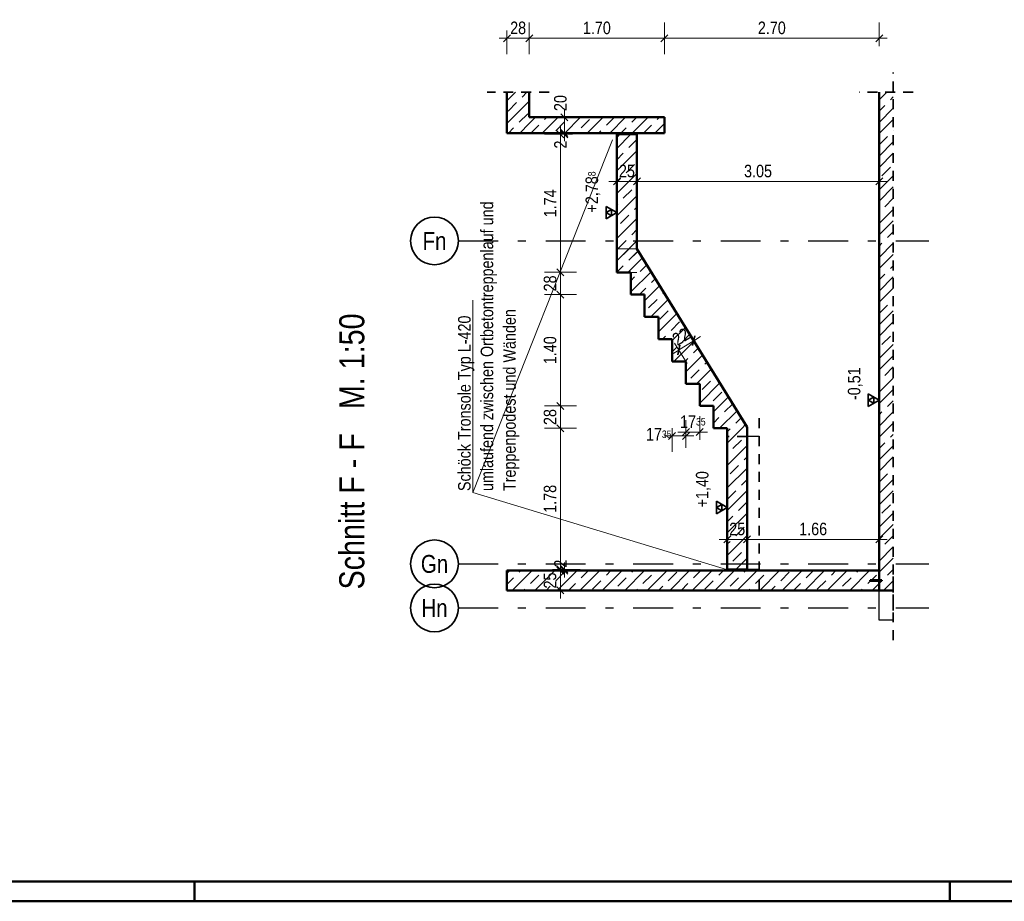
# Model space of a CAD drawing. Header units: millimetres. Extents: x 0 to 102, y -15 to 47.
# Tile 98 of 103: x 66 to 79, y 0 to 11. Entities that reach past the tile are written whole.
import ezdxf
from ezdxf.enums import TextEntityAlignment as Align

# ---------------------------------------------------------------- set-up
doc = ezdxf.new("R2010")
doc.units = ezdxf.units.MM
doc.linetypes.add('DASHDOTX2', pattern=[2, 1, -0.5, 0, -0.5])
doc.linetypes.add('HIDDEN', pattern=[0.375, 0.25, -0.125])
doc.layers.add('Achsen', color=7, linetype='Continuous', lineweight=20)
doc.layers.add('Schraffuren', color=7, linetype='Continuous', lineweight=20)
doc.styles.add('Arial Narrow', font='ARIALN.TTF')
doc.dimstyles.new('Arch_Strakon_dimstyle', dxfattribs={"dimtxt": 15.75, "dimasz": 1, "dimexe": 1.25, "dimexo": 0.0625, "dimgap": 1, "dimtad": 0, "dimzin": 12, "dimdsep": 46, "dimtxsty": 'Arial Narrow', "dimblk": 'Arrowhead_Tick', "dimsah": 1, "dimcen": 0, "dimse1": 1, "dimse2": 1, "dimclrd": 6, "dimclrt": 2, "dimazin": 0, "dimtfac": 1, "dimtdec": 4, "dimtmove": 0, "dimatfit": 3, "dimldrblk": 'NONE', "dimfxl": 1, "dimtvp": 1, "dimtolj": 1, "dimtzin": 0, "dimlwd": 13, "dimarcsym": 2})
pattern_1 = [(45, (0, 0), (-0.14142136, 0.14142136), [0.15, -0.1]), (45, (-0.07071, 0.07071), (-0.14142136, 0.14142136), [])]

# ---------------------------------------------------------------- blocks, each defined once
blk = doc.blocks.new('Arrowhead_Tick')
at = {"color": 0, "linetype": 'Continuous', "lineweight": -2}
for p, q in [((0, 20), (0, -10)), ((-1, 0), (0, 0)), ((10, 0), (0, 0))]:
    blk.add_line(p, q, dxfattribs=at)
at = {"color": 2, "linetype": 'Continuous', "lineweight": 35}
blk.add_line((4.4, 4.4), (-4.4, -4.4), dxfattribs=at)
blk = doc.blocks.new('*D459')
at = {"color": 6, "linetype": 'Continuous', "lineweight": 13}
blk.add_line((73.102, 3.918), (73.102, 4.148), dxfattribs=at)
at = {"layer": 'Defpoints', "color": 0}
for p in [(72.43, 4.158), (73.102, 4.158), (72.43, 3.908)]:
    blk.add_point(p, dxfattribs=at)
at = {"color": 6, "lineweight": 13, "xscale": 0.01, "yscale": 0.01, "zscale": 0.01}
for p, rotation in [((73.102, 4.158), 90), ((73.102, 3.908), 270)]:
    blk.add_blockref('Arrowhead_Tick', p, dxfattribs=dict(at, rotation=rotation))
at = {"color": 2, "lineweight": 35, "insert": (72.972, 4.033), "char_height": 0.1575, "attachment_point": 5, "rotation": 90, "style": 'Arial Narrow'}
blk.add_mtext('\\A1;25', dxfattribs=at)
blk = doc.blocks.new('_None')
blk = doc.blocks.new('*D460')
at = {"color": 6, "linetype": 'Continuous', "lineweight": 13}
for p, q in [((73.152, 4.183), (73.152, 4.193)), ((73.152, 4.158), (73.152, 4.173)), ((73.152, 4.148), (73.152, 4.138))]:
    blk.add_line(p, q, dxfattribs=at)
at = {"layer": 'Defpoints', "color": 0}
for p in [(72.43, 4.158), (73.152, 4.173), (75.2, 4.173)]:
    blk.add_point(p, dxfattribs=at)
at = {"color": 6, "lineweight": 13, "xscale": 0.01, "yscale": 0.01, "zscale": 0.01}
for p, rotation in [((73.152, 4.158), 90), ((73.152, 4.173), 270)]:
    blk.add_blockref('Arrowhead_Tick', p, dxfattribs=dict(at, rotation=rotation))
at = {"color": 2, "lineweight": 35, "insert": (73.102, 4.245), "char_height": 0.1575, "attachment_point": 5, "rotation": 90, "style": 'Arial Narrow'}
blk.add_mtext('\\A1;2', dxfattribs=at)
blk = doc.blocks.new('*D461')
at = {"color": 6, "linetype": 'Continuous', "lineweight": 13}
blk.add_line((73.102, 5.958), (73.102, 6.218), dxfattribs=at)
at = {"layer": 'Defpoints', "color": 0}
for p in [(73.102, 6.228), (74.853, 6.228), (75.2, 5.948)]:
    blk.add_point(p, dxfattribs=at)
at = {"color": 6, "lineweight": 13, "xscale": 0.01, "yscale": 0.01, "zscale": 0.01}
for p, rotation in [((73.102, 6.228), 90), ((73.102, 5.948), 270)]:
    blk.add_blockref('Arrowhead_Tick', p, dxfattribs=dict(at, rotation=rotation))
at = {"color": 2, "lineweight": 35, "insert": (72.972, 6.088), "char_height": 0.1575, "attachment_point": 5, "rotation": 90, "style": 'Arial Narrow'}
blk.add_mtext('\\A1;28', dxfattribs=at)
blk = doc.blocks.new('*D462')
at = {"color": 6, "linetype": 'Continuous', "lineweight": 13}
blk.add_line((73.102, 6.238), (73.102, 7.618), dxfattribs=at)
at = {"layer": 'Defpoints', "color": 0}
for p in [(73.102, 7.628), (73.987, 7.628), (74.853, 6.228)]:
    blk.add_point(p, dxfattribs=at)
at = {"color": 6, "lineweight": 13, "xscale": 0.01, "yscale": 0.01, "zscale": 0.01}
for p, rotation in [((73.102, 7.628), 90), ((73.102, 6.228), 270)]:
    blk.add_blockref('Arrowhead_Tick', p, dxfattribs=dict(at, rotation=rotation))
at = {"color": 2, "lineweight": 35, "insert": (72.972, 6.928), "char_height": 0.1575, "attachment_point": 5, "rotation": 90, "style": 'Arial Narrow'}
blk.add_mtext('\\A1;1.40', dxfattribs=at)
blk = doc.blocks.new('*D463')
at = {"color": 6, "linetype": 'Continuous', "lineweight": 13}
blk.add_line((73.102, 7.638), (73.102, 7.898), dxfattribs=at)
at = {"layer": 'Defpoints', "color": 0}
for p in [(73.102, 7.908), (73.812, 7.908), (73.987, 7.628)]:
    blk.add_point(p, dxfattribs=at)
at = {"color": 6, "lineweight": 13, "xscale": 0.01, "yscale": 0.01, "zscale": 0.01}
for p, rotation in [((73.102, 7.908), 90), ((73.102, 7.628), 270)]:
    blk.add_blockref('Arrowhead_Tick', p, dxfattribs=dict(at, rotation=rotation))
at = {"color": 2, "lineweight": 35, "insert": (72.972, 7.768), "char_height": 0.1575, "attachment_point": 5, "rotation": 90, "style": 'Arial Narrow'}
blk.add_mtext('\\A1;28', dxfattribs=at)
blk = doc.blocks.new('*D464')
at = {"color": 6, "linetype": 'Continuous', "lineweight": 13}
blk.add_line((73.102, 7.918), (73.102, 9.633), dxfattribs=at)
at = {"layer": 'Defpoints', "color": 0}
for p in [(73.102, 9.643), (73.812, 9.643), (73.812, 7.908)]:
    blk.add_point(p, dxfattribs=at)
at = {"color": 6, "lineweight": 13, "xscale": 0.01, "yscale": 0.01, "zscale": 0.01}
for p, rotation in [((73.102, 9.643), 90), ((73.102, 7.908), 270)]:
    blk.add_blockref('Arrowhead_Tick', p, dxfattribs=dict(at, rotation=rotation))
at = {"color": 2, "lineweight": 35, "insert": (72.973, 8.775), "char_height": 0.1575, "attachment_point": 5, "rotation": 90, "style": 'Arial Narrow'}
blk.add_mtext('\\A1;1.74', dxfattribs=at)
blk = doc.blocks.new('*D465')
at = {"color": 6, "linetype": 'Continuous', "lineweight": 13}
for p, q in [((73.152, 9.668), (73.152, 9.678)), ((73.152, 9.643), (73.152, 9.658)), ((73.152, 9.633), (73.152, 9.623))]:
    blk.add_line(p, q, dxfattribs=at)
at = {"layer": 'Defpoints', "color": 0}
for p in [(72.43, 9.658), (73.152, 9.658), (73.812, 9.643)]:
    blk.add_point(p, dxfattribs=at)
at = {"color": 6, "lineweight": 13, "xscale": 0.01, "yscale": 0.01, "zscale": 0.01}
for p, rotation in [((73.152, 9.643), 90), ((73.152, 9.658), 270)]:
    blk.add_blockref('Arrowhead_Tick', p, dxfattribs=dict(at, rotation=rotation))
at = {"color": 2, "lineweight": 35, "insert": (73.102, 9.514), "char_height": 0.1575, "attachment_point": 5, "rotation": 90, "style": 'Arial Narrow'}
blk.add_mtext('\\A1;2', dxfattribs=at)
blk = doc.blocks.new('*D466')
at = {"color": 6, "linetype": 'Continuous', "lineweight": 13}
blk.add_line((73.152, 9.668), (73.152, 9.848), dxfattribs=at)
at = {"layer": 'Defpoints', "color": 0}
for p in [(72.71, 9.858), (73.152, 9.858), (72.43, 9.658)]:
    blk.add_point(p, dxfattribs=at)
at = {"color": 6, "lineweight": 13, "xscale": 0.01, "yscale": 0.01, "zscale": 0.01}
for p, rotation in [((73.152, 9.858), 90), ((73.152, 9.658), 270)]:
    blk.add_blockref('Arrowhead_Tick', p, dxfattribs=dict(at, rotation=rotation))
at = {"color": 2, "lineweight": 35, "insert": (73.102, 10.036), "char_height": 0.1575, "attachment_point": 5, "rotation": 90, "style": 'Arial Narrow'}
blk.add_mtext('\\A1;20', dxfattribs=at)
blk = doc.blocks.new('*D467')
at = {"color": 6, "linetype": 'Continuous', "lineweight": 13}
blk.add_line((72.44, 10.85), (72.7, 10.85), dxfattribs=at)
at = {"layer": 'Defpoints', "color": 0}
for p in [(72.71, 10.85), (72.43, 10.171), (72.71, 9.858)]:
    blk.add_point(p, dxfattribs=at)
at = {"color": 6, "lineweight": 13, "xscale": 0.01, "yscale": 0.01, "zscale": 0.01}
blk.add_blockref('Arrowhead_Tick', (72.71, 10.85), dxfattribs=at)
at = {"color": 6, "lineweight": 13, "xscale": 0.01, "yscale": 0.01, "zscale": 0.01, "rotation": 180}
blk.add_blockref('Arrowhead_Tick', (72.43, 10.85), dxfattribs=at)
at = {"color": 2, "lineweight": 35, "insert": (72.57, 10.98), "char_height": 0.1575, "attachment_point": 5, "style": 'Arial Narrow'}
blk.add_mtext('\\A1;28', dxfattribs=at)
blk = doc.blocks.new('*D468')
at = {"color": 6, "linetype": 'Continuous', "lineweight": 13}
blk.add_line((72.72, 10.85), (74.4, 10.85), dxfattribs=at)
at = {"layer": 'Defpoints', "color": 0}
for p in [(74.41, 10.85), (72.71, 9.858), (74.41, 9.858)]:
    blk.add_point(p, dxfattribs=at)
at = {"color": 6, "lineweight": 13, "xscale": 0.01, "yscale": 0.01, "zscale": 0.01}
blk.add_blockref('Arrowhead_Tick', (74.41, 10.85), dxfattribs=at)
at = {"color": 6, "lineweight": 13, "xscale": 0.01, "yscale": 0.01, "zscale": 0.01, "rotation": 180}
blk.add_blockref('Arrowhead_Tick', (72.71, 10.85), dxfattribs=at)
at = {"color": 2, "lineweight": 35, "insert": (73.56, 10.98), "char_height": 0.1575, "attachment_point": 5, "style": 'Arial Narrow'}
blk.add_mtext('\\A1;1.70', dxfattribs=at)
blk = doc.blocks.new('*D469')
at = {"color": 6, "linetype": 'Continuous', "lineweight": 13}
blk.add_line((74.42, 10.85), (77.1, 10.85), dxfattribs=at)
at = {"layer": 'Defpoints', "color": 0}
for p in [(77.11, 10.85), (77.11, 10.171), (74.41, 9.858)]:
    blk.add_point(p, dxfattribs=at)
at = {"color": 6, "lineweight": 13, "xscale": 0.01, "yscale": 0.01, "zscale": 0.01}
blk.add_blockref('Arrowhead_Tick', (77.11, 10.85), dxfattribs=at)
at = {"color": 6, "lineweight": 13, "xscale": 0.01, "yscale": 0.01, "zscale": 0.01, "rotation": 180}
blk.add_blockref('Arrowhead_Tick', (74.41, 10.85), dxfattribs=at)
at = {"color": 2, "lineweight": 35, "insert": (75.76, 10.98), "char_height": 0.1575, "attachment_point": 5, "style": 'Arial Narrow'}
blk.add_mtext('\\A1;2.70', dxfattribs=at)
blk = doc.blocks.new('*D470')
at = {"color": 6, "linetype": 'Continuous', "lineweight": 13}
blk.add_line((73.822, 9.05), (74.054, 9.05), dxfattribs=at)
at = {"layer": 'Defpoints', "color": 0}
for p in [(73.812, 9.643), (74.064, 9.643), (74.064, 9.05)]:
    blk.add_point(p, dxfattribs=at)
at = {"color": 6, "lineweight": 13, "xscale": 0.01, "yscale": 0.01, "zscale": 0.01}
blk.add_blockref('Arrowhead_Tick', (74.064, 9.05), dxfattribs=at)
at = {"color": 6, "lineweight": 13, "xscale": 0.01, "yscale": 0.01, "zscale": 0.01, "rotation": 180}
blk.add_blockref('Arrowhead_Tick', (73.812, 9.05), dxfattribs=at)
at = {"color": 2, "lineweight": 35, "insert": (73.938, 9.18), "char_height": 0.1575, "attachment_point": 5, "style": 'Arial Narrow'}
blk.add_mtext('\\A1;25', dxfattribs=at)
blk = doc.blocks.new('*D471')
at = {"color": 6, "linetype": 'Continuous', "lineweight": 13}
blk.add_line((74.074, 9.05), (77.1, 9.05), dxfattribs=at)
at = {"layer": 'Defpoints', "color": 0}
for p in [(77.11, 10.171), (74.064, 9.643), (77.11, 9.05)]:
    blk.add_point(p, dxfattribs=at)
at = {"color": 6, "lineweight": 13, "xscale": 0.01, "yscale": 0.01, "zscale": 0.01}
blk.add_blockref('Arrowhead_Tick', (77.11, 9.05), dxfattribs=at)
at = {"color": 6, "lineweight": 13, "xscale": 0.01, "yscale": 0.01, "zscale": 0.01, "rotation": 180}
blk.add_blockref('Arrowhead_Tick', (74.064, 9.05), dxfattribs=at)
at = {"color": 2, "lineweight": 35, "insert": (75.587, 9.18), "char_height": 0.1575, "attachment_point": 5, "style": 'Arial Narrow'}
blk.add_mtext('\\A1;3.05', dxfattribs=at)
blk = doc.blocks.new('*D472')
at = {"color": 6, "linetype": 'Continuous', "lineweight": 13}
blk.add_line((75.21, 4.55), (75.44, 4.55), dxfattribs=at)
at = {"layer": 'Defpoints', "color": 0}
for p in [(75.45, 4.55), (75.2, 4.173), (75.45, 4.173)]:
    blk.add_point(p, dxfattribs=at)
at = {"color": 6, "lineweight": 13, "xscale": 0.01, "yscale": 0.01, "zscale": 0.01}
blk.add_blockref('Arrowhead_Tick', (75.45, 4.55), dxfattribs=at)
at = {"color": 6, "lineweight": 13, "xscale": 0.01, "yscale": 0.01, "zscale": 0.01, "rotation": 180}
blk.add_blockref('Arrowhead_Tick', (75.2, 4.55), dxfattribs=at)
at = {"color": 2, "lineweight": 35, "insert": (75.325, 4.68), "char_height": 0.1575, "attachment_point": 5, "style": 'Arial Narrow'}
blk.add_mtext('\\A1;25', dxfattribs=at)
blk = doc.blocks.new('*D473')
at = {"color": 6, "linetype": 'Continuous', "lineweight": 13}
blk.add_line((75.46, 4.55), (77.1, 4.55), dxfattribs=at)
at = {"layer": 'Defpoints', "color": 0}
for p in [(77.11, 4.55), (75.45, 4.173), (77.11, 4.158)]:
    blk.add_point(p, dxfattribs=at)
at = {"color": 6, "lineweight": 13, "xscale": 0.01, "yscale": 0.01, "zscale": 0.01}
blk.add_blockref('Arrowhead_Tick', (77.11, 4.55), dxfattribs=at)
at = {"color": 6, "lineweight": 13, "xscale": 0.01, "yscale": 0.01, "zscale": 0.01, "rotation": 180}
blk.add_blockref('Arrowhead_Tick', (75.45, 4.55), dxfattribs=at)
at = {"color": 2, "lineweight": 35, "insert": (76.28, 4.68), "char_height": 0.1575, "attachment_point": 5, "style": 'Arial Narrow'}
blk.add_mtext('\\A1;1.66', dxfattribs=at)
blk = doc.blocks.new('*D474')
at = {"color": 6, "linetype": 'Continuous', "lineweight": 13}
blk.add_line((73.102, 4.183), (73.102, 5.938), dxfattribs=at)
at = {"layer": 'Defpoints', "color": 0}
for p in [(73.102, 5.948), (75.2, 5.948), (75.2, 4.173)]:
    blk.add_point(p, dxfattribs=at)
at = {"color": 6, "lineweight": 13, "xscale": 0.01, "yscale": 0.01, "zscale": 0.01}
for p, rotation in [((73.102, 5.948), 90), ((73.102, 4.173), 270)]:
    blk.add_blockref('Arrowhead_Tick', p, dxfattribs=dict(at, rotation=rotation))
at = {"color": 2, "lineweight": 35, "insert": (72.972, 5.06), "char_height": 0.1575, "attachment_point": 5, "rotation": 90, "style": 'Arial Narrow'}
blk.add_mtext('\\A1;1.78', dxfattribs=at)
blk = doc.blocks.new('*D475')
at = {"color": 6, "linetype": 'Continuous', "lineweight": 13}
blk.add_line((74.599, 6.937), (74.77, 7.042), dxfattribs=at)
at = {"layer": 'Defpoints', "color": 0}
for p in [(74.778, 7.047), (75.026, 6.228), (75.45, 5.962)]:
    blk.add_point(p, dxfattribs=at)
at = {"color": 6, "lineweight": 13, "xscale": 0.01, "yscale": 0.01, "zscale": 0.01}
for p, rotation in [((74.778, 7.047), 31.7471504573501), ((74.591, 6.931), 211.7471504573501)]:
    blk.add_blockref('Arrowhead_Tick', p, dxfattribs=dict(at, rotation=rotation))
at = {"color": 2, "lineweight": 35, "insert": (74.617, 7.099), "char_height": 0.1575, "attachment_point": 5, "rotation": 31.7472, "style": 'Arial Narrow'}
blk.add_mtext('\\A1;22', dxfattribs=at)
blk = doc.blocks.new('*D548')
at = {"color": 6, "linetype": 'Continuous', "lineweight": 13}
blk.add_line((74.516, 5.85), (74.67, 5.85), dxfattribs=at)
at = {"layer": 'Defpoints', "color": 0}
for p in [(74.506, 6.788), (74.68, 6.508), (74.68, 5.85)]:
    blk.add_point(p, dxfattribs=at)
at = {"color": 6, "lineweight": 13, "xscale": 0.01, "yscale": 0.01, "zscale": 0.01, "rotation": 180}
blk.add_blockref('Arrowhead_Tick', (74.506, 5.85), dxfattribs=at)
at = {"color": 6, "lineweight": 13, "xscale": 0.01, "yscale": 0.01, "zscale": 0.01}
blk.add_blockref('Arrowhead_Tick', (74.68, 5.85), dxfattribs=at)
at = {"color": 2, "lineweight": 35, "insert": (74.338, 5.871), "char_height": 0.1575, "attachment_point": 5, "style": 'Arial Narrow'}
blk.add_mtext('\\A1;17{\\A1;\\H.6x;\\S35;}', dxfattribs=at)
blk = doc.blocks.new('*D549')
at = {"color": 6, "linetype": 'Continuous', "lineweight": 13}
blk.add_line((74.69, 5.9), (74.843, 5.9), dxfattribs=at)
at = {"layer": 'Defpoints', "color": 0}
for p in [(74.68, 6.508), (74.853, 6.228), (74.853, 5.9)]:
    blk.add_point(p, dxfattribs=at)
at = {"color": 6, "lineweight": 13, "xscale": 0.01, "yscale": 0.01, "zscale": 0.01}
blk.add_blockref('Arrowhead_Tick', (74.853, 5.9), dxfattribs=at)
at = {"color": 6, "lineweight": 13, "xscale": 0.01, "yscale": 0.01, "zscale": 0.01, "rotation": 180}
blk.add_blockref('Arrowhead_Tick', (74.68, 5.9), dxfattribs=at)
at = {"color": 2, "lineweight": 35, "insert": (74.767, 6.029), "char_height": 0.1575, "attachment_point": 5, "style": 'Arial Narrow'}
blk.add_mtext('\\A1;17{\\A1;\\H.6x;\\S35;}', dxfattribs=at)

msp = doc.modelspace()

# ---------------------------------------------------------------- hatches: boundary and pattern name
at = {"lineweight": 13}
h = msp.add_hatch(dxfattribs=at)
h.set_pattern_fill('wuB', color=6, scale=0.01, angle=45, style=0, pattern_type=2)
h.set_pattern_definition([(45, (0, 0), (-0.212132, 0.212132), []), (45, (-0.0707, 0.0707), (-0.212132, 0.212132), []), (45, (-0.14142, 0.14142), (-0.212132, 0.212132), [0.15, -0.1])])
h.paths.add_polyline_path([(77.109748, 3.9075452), (77.2873214, 3.9075485), (77.2873214, 10.1714912), (77.109748, 10.1714912)])
at = {"layer": 'Schraffuren', "lineweight": 13}
h = msp.add_hatch(dxfattribs=at)
h.set_pattern_fill('bB', color=6, scale=0.01, angle=45, style=0, pattern_type=2)
h.set_pattern_definition(pattern_1)
h.paths.add_polyline_path([(72.429742, 9.6575501), (72.709748, 9.6575501), (72.709742, 10.1714912), (72.429742, 10.1714912)])
h = msp.add_hatch(dxfattribs=at)
h.set_pattern_fill('bB', color=6, scale=0.01, angle=45, style=0, pattern_type=2)
h.set_pattern_definition(pattern_1)
h.paths.add_polyline_path([(74.4097492, 9.6575501), (74.4097492, 9.8575501), (72.709748, 9.8575501), (72.709748, 9.6575501)])
h = msp.add_hatch(dxfattribs=at)
h.set_pattern_fill('bB', color=6, scale=0.01, angle=45, style=0, pattern_type=2)
h.set_pattern_definition(pattern_1)
h.paths.add_polyline_path([(73.8116992, 7.9075452), (74.0636992, 7.9075452), (74.0636992, 9.6425501), (73.8116992, 9.6425501)])
h = msp.add_hatch(dxfattribs=at)
h.set_pattern_fill('bB', color=6, scale=0.01, angle=45, style=0, pattern_type=2)
h.set_pattern_definition(pattern_1)
h.paths.add_polyline_path([(75.0264492, 5.9475452), (75.4496992, 5.9475452), (75.4496992, 5.9616193), (74.0636992, 8.2016193), (74.0636992, 8.203506), (73.8116992, 8.203506), (73.8116992, 7.9075452), (73.9869492, 7.9075452), (73.9869492, 7.6275452), (74.1601992, 7.6275452), (74.1601992, 7.3475452), (74.3334492, 7.3475452), (74.3334492, 7.0675452), (74.5064992, 7.0675452), (74.5064992, 6.7875452), (74.6799492, 6.7875452), (74.6799492, 6.5075452), (74.8533992, 6.5075452), (74.8533992, 6.2275452), (75.0264492, 6.2275452)])
h = msp.add_hatch(dxfattribs=at)
h.set_pattern_fill('bB', color=6, scale=0.01, angle=45, style=0, pattern_type=2)
h.set_pattern_definition(pattern_1)
h.paths.add_polyline_path([(75.1997492, 4.1725452), (75.4497492, 4.1725452), (75.4496992, 5.9475452), (75.1997492, 5.9475452)])
h = msp.add_hatch(dxfattribs=at)
h.set_pattern_fill('bB', color=6, scale=0.01, angle=45, style=0, pattern_type=2)
h.set_pattern_definition(pattern_1)
h.paths.add_polyline_path([(72.429742, 3.9075418), (72.709748, 3.9075418), (72.709748, 4.1575452), (72.429742, 4.1575452)])
h = msp.add_hatch(dxfattribs=at)
h.set_pattern_fill('bB', color=6, scale=0.01, angle=45, style=0, pattern_type=2)
h.set_pattern_definition(pattern_1)
h.paths.add_polyline_path([(72.709748, 3.9075418), (77.1097492, 3.9075418), (77.109748, 4.1575452), (72.709748, 4.1575452)])
at = {"layer": 'Schraffuren', "lineweight": 13, "true_color": 0xff0000}
msp.add_hatch(color=1, dxfattribs=at).paths.add_polyline_path([(76.9947492, 4.0275485), (77.1447492, 4.0275485), (77.1447492, 4.0375485), (76.9947492, 4.0375485)])

# ---------------------------------------------------------------- linework, layer by layer
at = {"color": 2, "linetype": 'HIDDEN', "lineweight": 35, "ltscale": 0.5}
for p, q in [((77.2873214, 3.6575485), (77.2873214, 10.4214912)), ((72.959742, 10.1714912), (72.179742, 10.1714912)), ((77.5373214, 10.1714912), (76.8597492, 10.1714912)), ((75.6018443, 3.9225452), (75.6018443, 6.0925452)), ((75.4497492, 5.8425452), (75.1997492, 5.8425452)), ((77.2873214, 3.2825485), (77.2873214, 4.1575485))]:
    msp.add_line(p, q, dxfattribs=at)
at = {"color": 4, "linetype": 'Continuous', "lineweight": 50}
for p, q in [((72.429742, 9.6575501), (72.429742, 10.1714912)), ((72.709742, 9.8575501), (72.709742, 10.1714912)), ((77.109748, 3.9075452), (77.109748, 10.1714912)), ((74.4097492, 9.8575501), (72.709748, 9.8575501)), ((74.4097492, 9.6575501), (74.4097492, 9.8575501)), ((72.709748, 9.6575501), (72.429742, 9.6575501)), ((74.4097492, 9.6575501), (72.709748, 9.6575501)), ((73.8116992, 8.203506), (73.8116992, 9.6425501)), ((74.0636992, 9.6425501), (73.8116992, 9.6425501)), ((74.0636992, 8.2016193), (74.0636992, 9.6425501)), ((73.8116992, 7.9075452), (73.8116992, 8.203506)), ((74.0636992, 8.2016193), (75.4496992, 5.9616193)), ((73.9869492, 7.9075452), (73.8116992, 7.9075452)), ((73.9869492, 7.6275452), (73.9869492, 7.9075452)), ((74.1601992, 7.6275452), (73.9869492, 7.6275452)), ((74.1601992, 7.3475452), (74.1601992, 7.6275452)), ((74.3334492, 7.3475452), (74.1601992, 7.3475452)), ((74.3334492, 7.0675452), (74.3334492, 7.3475452)), ((74.5064992, 7.0675452), (74.3334492, 7.0675452)), ((74.5064992, 6.7875452), (74.5064992, 7.0675452)), ((74.6799492, 6.7875452), (74.5064992, 6.7875452)), ((74.6799492, 6.5075452), (74.6799492, 6.7875452)), ((74.8533992, 6.5075452), (74.6799492, 6.5075452)), ((74.8533992, 6.2275452), (74.8533992, 6.5075452)), ((75.0264492, 6.2275452), (74.8533992, 6.2275452)), ((75.0264492, 5.9475452), (75.0264492, 6.2275452)), ((75.1997492, 5.9475452), (75.0264492, 5.9475452)), ((75.1997492, 4.1725452), (75.1997492, 5.9475452)), ((75.4496992, 5.9475452), (75.4496992, 5.9616193)), ((75.4496992, 4.1725452), (75.4496992, 5.9475452)), ((72.429742, 3.9075418), (72.429742, 4.1575452)), ((72.709748, 4.1575452), (72.429742, 4.1575452)), ((77.109748, 4.1575452), (72.709748, 4.1575452)), ((75.4497492, 4.1725452), (75.1997492, 4.1725452)), ((76.9947492, 4.0275485), (76.9947492, 4.0375485)), ((77.1447492, 4.0375485), (76.9947492, 4.0375485)), ((77.1447492, 4.0275485), (76.9947492, 4.0275485)), ((77.1447492, 4.0275485), (77.1447492, 4.0375485)), ((72.709748, 3.9075418), (72.429742, 3.9075418)), ((77.1097492, 3.9075418), (72.709748, 3.9075418)), ((77.2873214, 3.9075418), (77.1097492, 3.9075418)), ((1, 0.25), (87.25, 0.25)), ((0, 0), (87.5, 0))]:
    msp.add_line(p, q, dxfattribs=at)
at = {"color": 5, "linetype": 'Continuous', "lineweight": 18}
for q in [(73.7548702, 9.5726011), (75.2457394, 4.15309)]:
    msp.add_line((72.0020915, 5.1402872), q, dxfattribs=at)
at = {"color": 3, "linetype": 'Continuous', "lineweight": 25}
for p, q in [((73.8116992, 8.5792275), (73.8116992, 9.1822215)), ((77.109748, 6.22125), (77.109748, 6.7056051)), ((75.1997492, 4.87125), (75.1997492, 5.3998252))]:
    msp.add_line(p, q, dxfattribs=at)
at = {"color": 2, "linetype": 'Continuous', "lineweight": 35}
for p, q in [((73.8116992, 8.6579775), (73.6753042, 8.7367275)), ((73.6753042, 8.7367275), (73.6753042, 8.5792275)), ((73.7435017, 8.6973525), (73.6753042, 8.6579775)), ((73.7435017, 8.6186025), (73.7435017, 8.6973525)), ((73.6753042, 8.5792275), (73.8116992, 8.6579775)), ((73.6753042, 8.6579775), (73.7435017, 8.6186025)), ((77.109748, 6.3), (76.973353, 6.37875)), ((76.973353, 6.37875), (76.973353, 6.22125)), ((77.0415505, 6.339375), (76.973353, 6.3)), ((77.0415505, 6.260625), (77.0415505, 6.339375)), ((76.973353, 6.22125), (77.109748, 6.3)), ((76.973353, 6.3), (77.0415505, 6.260625)), ((75.1997492, 4.95), (75.0633542, 5.02875)), ((75.0633542, 5.02875), (75.0633542, 4.87125)), ((75.1315517, 4.989375), (75.0633542, 4.95)), ((75.1315517, 4.910625), (75.1315517, 4.989375)), ((75.0633542, 4.87125), (75.1997492, 4.95)), ((75.0633542, 4.95), (75.1315517, 4.910625))]:
    msp.add_line(p, q, dxfattribs=at)
at = {"color": 9, "linetype": 'Continuous', "lineweight": 0}
for p, q in [((74.0636992, 8.203506), (73.8116992, 8.203506)), ((74.0636992, 7.9075452), (73.9869492, 7.9075452))]:
    msp.add_line(p, q, dxfattribs=at)
at = {"color": 4, "linetype": 'Continuous', "lineweight": 50, "ltscale": 0.2}
for p, q in [((68.5, 0), (68.5, 0.25)), ((78, 0), (78, 0.25))]:
    msp.add_line(p, q, dxfattribs=at)
at = {"color": 9, "linetype": 'Continuous', "lineweight": 0}
for centre in [(77.2873214, 10.1714912), (77.2873214, 3.9075485)]:
    msp.add_circle(centre, 0.00111, dxfattribs=at)
at = {"layer": 'Achsen', "color": 3, "linetype": 'DASHDOTX2', "lineweight": 25, "ltscale": 0.5}
for p, q in [((71.8184027, 8.3025418), (77.7364849, 8.3025418)), ((71.8184027, 4.2425418), (77.7364849, 4.2425418)), ((71.8184027, 3.6875418), (77.7364849, 3.6875418))]:
    msp.add_line(p, q, dxfattribs=at)
at = {"layer": 'Achsen', "color": 5, "linetype": 'Continuous', "lineweight": 18}
msp.add_line((72.0020915, 7.5588494), (72.0020915, 5.1402872), dxfattribs=at)
at = {"layer": 'Achsen', "color": 3, "linetype": 'Continuous', "lineweight": 25}
for p, q in [((75.6018443, 5.8425452), (75.4497492, 5.8425452)), ((75.6018443, 4.1725452), (75.4497492, 4.1725452)), ((77.109748, 3.5325485), (77.109748, 3.9075452)), ((77.2873214, 3.5325485), (77.1097492, 3.5325485))]:
    msp.add_line(p, q, dxfattribs=at)
at = {"layer": 'Achsen', "color": 2, "linetype": 'Continuous', "lineweight": 35}
for centre in [(71.5184027, 8.3025418), (71.5184027, 4.2425418), (71.5184027, 3.6875418)]:
    msp.add_circle(centre, 0.3, dxfattribs=at)

# ---------------------------------------------------------------- texts
at = {"color": 1, "lineweight": 70, "style": 'Arial Narrow'}
msp.add_text('Schnitt F - F   M. 1:50', height=0.315, rotation=90, dxfattribs=at).set_placement((70.6359069, 3.9208526))
at = {"color": 2, "lineweight": 35, "char_height": 0.1575, "attachment_point": 1, "rotation": 90, "line_spacing_factor": 0.9, "style": 'Arial Narrow'}
for s, insert in [(' +2,78{\\A1;\\H.6x;\\S8;}', (73.4179492, 8.6091525)), (' -0,51', (76.715998, 6.251175)), (' +1,40', (74.8059992, 4.901175))]:
    msp.add_mtext(s, dxfattribs=dict(at, insert=insert))
at = {"layer": 'Achsen', "color": 2, "lineweight": 35, "style": 'Arial Narrow'}
for s, p in [('umlaufend zwischen Ortbetontreppenlauf und', (72.2563111, 5.1578555)), ('Treppenpodest und Wänden', (72.5398111, 5.1578555)), ('Schöck Tronsole Typ L-420', (71.9728111, 5.1578555))]:
    msp.add_text(s, height=0.1575, rotation=90, dxfattribs=at).set_placement(p)
at = {"layer": 'Achsen', "color": 4, "lineweight": 50, "style": 'Arial Narrow'}
for s, p in [('Fn', (71.5184027, 8.3017144)), ('Gn', (71.5184027, 4.2417144)), ('Hn', (71.5184027, 3.6867144))]:
    msp.add_text(s, height=0.225, dxfattribs=at).set_placement(p, align=Align.MIDDLE_CENTER)

# ---------------------------------------------------------------- dimensions: what is measured, and where the dimension line sits
at = {"lineweight": 35}
for base, p1, p2, text, override, picture, middle in [((72.709742, 10.85), (72.429742, 10.1714912), (72.709742, 9.8575501), '28', {"dimscale": 0.01, "dimtxt": 15.75, "dimasz": 1, "dimgap": 5, "dimtad": 1, "dimjust": 0, "dimtih": 0, "dimtoh": 0, "dimdec": 2, "dimdsep": 46, "dimtxsty": 'Arial Narrow', "dimclrd": 6, "dimclrt": 2, "dimtix": 1, "dimtofl": 255, "dimtmove": 0, "dimatfit": 2, "dimfxl": 0, "dimfxlon": 0, "dimtvp": 31.746032, "dimlwd": 13}, '*D467', (72.569742, 10.85)), ((74.4097492, 10.85), (72.709742, 9.8575501), (74.4097492, 9.8575501), '1.70', {"dimscale": 0.01, "dimtxt": 15.75, "dimasz": 1, "dimgap": 5, "dimtad": 1, "dimjust": 0, "dimtih": 0, "dimtoh": 0, "dimdec": 2, "dimdsep": 46, "dimtxsty": 'Arial Narrow', "dimclrd": 6, "dimclrt": 2, "dimtix": 1, "dimtofl": 255, "dimtmove": 0, "dimatfit": 2, "dimfxl": 0, "dimfxlon": 0, "dimtvp": 31.746032, "dimlwd": 13}, '*D468', (73.5597456, 10.85)), ((77.109748, 10.85), (74.4097492, 9.8575501), (77.109748, 10.1714912), '2.70', {"dimscale": 0.01, "dimtxt": 15.75, "dimasz": 1, "dimgap": 5, "dimtad": 1, "dimjust": 0, "dimtih": 0, "dimtoh": 0, "dimdec": 2, "dimdsep": 46, "dimtxsty": 'Arial Narrow', "dimclrd": 6, "dimclrt": 2, "dimtix": 1, "dimtofl": 255, "dimtmove": 0, "dimatfit": 2, "dimfxl": 0, "dimfxlon": 0, "dimtvp": 31.746032, "dimlwd": 13}, '*D469', (75.7597486, 10.85)), ((77.109748, 9.05), (74.0636992, 9.6425501), (77.109748, 10.1714912), '3.05', {"dimscale": 0.01, "dimtxt": 15.75, "dimasz": 1, "dimgap": 5, "dimtad": 1, "dimjust": 0, "dimtih": 0, "dimtoh": 0, "dimdec": 2, "dimdsep": 46, "dimtxsty": 'Arial Narrow', "dimclrd": 6, "dimclrt": 2, "dimtix": 1, "dimtofl": 255, "dimtmove": 0, "dimatfit": 2, "dimfxl": 0, "dimfxlon": 0, "dimtvp": 31.746032, "dimlwd": 13}, '*D471', (75.5867236, 9.05)), ((74.0636992, 9.05), (73.8116992, 9.6425501), (74.0636992, 9.6425501), '25', {"dimscale": 0.01, "dimtxt": 15.75, "dimasz": 1, "dimgap": 5, "dimtad": 1, "dimjust": 0, "dimtih": 0, "dimtoh": 0, "dimdec": 2, "dimdsep": 46, "dimtxsty": 'Arial Narrow', "dimclrd": 6, "dimclrt": 2, "dimtix": 1, "dimtofl": 255, "dimtmove": 0, "dimatfit": 2, "dimfxl": 0, "dimfxlon": 0, "dimtvp": 31.746032, "dimlwd": 13}, '*D470', (73.9376992, 9.05)), ((74.6799492, 5.85), (74.5064992, 6.7875452), (74.6799492, 6.5075452), '17{\\A1;\\H.6x;\\S35;}', {"dimscale": 0.01, "dimtxt": 15.75, "dimasz": 1, "dimgap": 5, "dimtad": 0, "dimjust": 0, "dimtih": 0, "dimtoh": 0, "dimdec": 4, "dimdsep": 46, "dimtxsty": 'Arial Narrow', "dimclrd": 6, "dimclrt": 2, "dimtix": 0, "dimtofl": 255, "dimtmove": 2, "dimatfit": 2, "dimfxl": 0, "dimfxlon": 0, "dimtvp": 31.746032, "dimlwd": 13}, '*D548', (74.3377807, 5.8708352)), ((74.8533992, 5.9), (74.6799492, 6.5075452), (74.8533992, 6.2275452), '17{\\A1;\\H.6x;\\S35;}', {"dimscale": 0.01, "dimtxt": 15.75, "dimasz": 1, "dimgap": 5, "dimtad": 1, "dimjust": 0, "dimtih": 0, "dimtoh": 0, "dimdec": 4, "dimdsep": 46, "dimtxsty": 'Arial Narrow', "dimclrd": 6, "dimclrt": 2, "dimtix": 1, "dimtofl": 255, "dimtmove": 0, "dimatfit": 2, "dimfxl": 0, "dimfxlon": 0, "dimtvp": 31.746032, "dimlwd": 13}, '*D549', (74.7666742, 5.9)), ((75.4497492, 4.55), (75.1997492, 4.1725452), (75.4497492, 4.1725452), '25', {"dimscale": 0.01, "dimtxt": 15.75, "dimasz": 1, "dimgap": 5, "dimtad": 1, "dimjust": 0, "dimtih": 0, "dimtoh": 0, "dimdec": 2, "dimdsep": 46, "dimtxsty": 'Arial Narrow', "dimclrd": 6, "dimclrt": 2, "dimtix": 1, "dimtofl": 255, "dimtmove": 0, "dimatfit": 2, "dimfxl": 0, "dimfxlon": 0, "dimtvp": 31.746032, "dimlwd": 13}, '*D472', (75.3247492, 4.55)), ((77.109748, 4.55), (75.4497492, 4.1725452), (77.109748, 4.1575452), '1.66', {"dimscale": 0.01, "dimtxt": 15.75, "dimasz": 1, "dimgap": 5, "dimtad": 1, "dimjust": 0, "dimtih": 0, "dimtoh": 0, "dimdec": 2, "dimdsep": 46, "dimtxsty": 'Arial Narrow', "dimclrd": 6, "dimclrt": 2, "dimtix": 1, "dimtofl": 255, "dimtmove": 0, "dimatfit": 2, "dimfxl": 0, "dimfxlon": 0, "dimtvp": 31.746032, "dimlwd": 13}, '*D473', (76.2797486, 4.55))]:
    dim = msp.add_linear_dim(base=base, p1=p1, p2=p2, text=text, dimstyle='Arch_Strakon_dimstyle', override=override, dxfattribs=at)
    dim.commit()
    dim.dimension.update_dxf_attribs({"geometry": picture, "text_midpoint": middle, "dimtype": 160})
for base, p1, p2, angle, text, override, picture, middle in [((73.1521379, 9.8575501), (72.429742, 9.6575501), (72.709748, 9.8575501), 90, '20', {"dimscale": 0.01, "dimtxt": 15.75, "dimasz": 1, "dimgap": 5, "dimtad": 1, "dimjust": 4, "dimtih": 0, "dimtoh": 0, "dimdec": 2, "dimdsep": 46, "dimtxsty": 'Arial Narrow', "dimclrd": 6, "dimclrt": 2, "dimtix": 0, "dimtofl": 255, "dimtmove": 2, "dimatfit": 2, "dimfxl": 0, "dimfxlon": 0, "dimtvp": 31.746032, "dimlwd": 13}, '*D466', (73.1021379, 10.0355251)), ((73.1521379, 9.6575501), (73.8116992, 9.6425501), (72.429742, 9.6575501), 90, '2', {"dimscale": 0.01, "dimtxt": 15.75, "dimasz": 1, "dimgap": 5, "dimtad": 1, "dimjust": 0, "dimtih": 0, "dimtoh": 0, "dimdec": 2, "dimdsep": 46, "dimtxsty": 'Arial Narrow', "dimclrd": 6, "dimclrt": 2, "dimtix": 0, "dimtofl": 255, "dimtmove": 2, "dimatfit": 2, "dimfxl": 0, "dimfxlon": 0, "dimtvp": 31.746032, "dimlwd": 13}, '*D465', (73.1021379, 9.5141876)), ((73.1021379, 9.6425501), (73.8116992, 7.9075452), (73.8116992, 9.6425501), 90, '1.74', {"dimscale": 0.01, "dimtxt": 15.75, "dimasz": 1, "dimgap": 5, "dimtad": 1, "dimjust": 0, "dimtih": 0, "dimtoh": 0, "dimdec": 2, "dimdsep": 46, "dimtxsty": 'Arial Narrow', "dimclrd": 6, "dimclrt": 2, "dimtix": 1, "dimtofl": 255, "dimtmove": 0, "dimatfit": 2, "dimfxl": 0, "dimfxlon": 0, "dimtvp": 31.746032, "dimlwd": 13}, '*D464', (73.1021379, 8.7750476)), ((73.1021379, 7.9075452), (73.9869492, 7.6275452), (73.8116992, 7.9075452), 90, '28', {"dimscale": 0.01, "dimtxt": 15.75, "dimasz": 1, "dimgap": 5, "dimtad": 1, "dimjust": 0, "dimtih": 0, "dimtoh": 0, "dimdec": 2, "dimdsep": 46, "dimtxsty": 'Arial Narrow', "dimclrd": 6, "dimclrt": 2, "dimtix": 1, "dimtofl": 255, "dimtmove": 0, "dimatfit": 2, "dimfxl": 0, "dimfxlon": 0, "dimtvp": 31.746032, "dimlwd": 13}, '*D463', (73.1021379, 7.7675452)), ((73.1021379, 7.6275452), (74.8533992, 6.2275452), (73.9869492, 7.6275452), 90, '1.40', {"dimscale": 0.01, "dimtxt": 15.75, "dimasz": 1, "dimgap": 5, "dimtad": 1, "dimjust": 0, "dimtih": 0, "dimtoh": 0, "dimdec": 2, "dimdsep": 46, "dimtxsty": 'Arial Narrow', "dimclrd": 6, "dimclrt": 2, "dimtix": 1, "dimtofl": 255, "dimtmove": 0, "dimatfit": 2, "dimfxl": 0, "dimfxlon": 0, "dimtvp": 31.746032, "dimlwd": 13}, '*D462', (73.1021379, 6.9275452)), ((74.7780329, 7.0471405), (75.0264492, 6.2275452), (75.4496992, 5.9616193), 31.74715046, '22', {"dimscale": 0.01, "dimtxt": 15.75, "dimasz": 1, "dimgap": 5, "dimtad": 1, "dimjust": 0, "dimtih": 0, "dimtoh": 0, "dimdec": 2, "dimdsep": 46, "dimtxsty": 'Arial Narrow', "dimclrd": 6, "dimclrt": 2, "dimtix": 1, "dimtofl": 255, "dimtmove": 0, "dimatfit": 2, "dimfxl": 0, "dimfxlon": 0, "dimtvp": 31.746032, "dimlwd": 13}, '*D475', (74.6844913, 6.9892616)), ((73.1021379, 6.2275452), (75.1997492, 5.9475452), (74.8533992, 6.2275452), 90, '28', {"dimscale": 0.01, "dimtxt": 15.75, "dimasz": 1, "dimgap": 5, "dimtad": 1, "dimjust": 0, "dimtih": 0, "dimtoh": 0, "dimdec": 2, "dimdsep": 46, "dimtxsty": 'Arial Narrow', "dimclrd": 6, "dimclrt": 2, "dimtix": 1, "dimtofl": 255, "dimtmove": 0, "dimatfit": 2, "dimfxl": 0, "dimfxlon": 0, "dimtvp": 31.746032, "dimlwd": 13}, '*D461', (73.1021379, 6.0875452)), ((73.1021379, 5.9475452), (75.1997492, 4.1725452), (75.1997492, 5.9475452), 90, '1.78', {"dimscale": 0.01, "dimtxt": 15.75, "dimasz": 1, "dimgap": 5, "dimtad": 1, "dimjust": 0, "dimtih": 0, "dimtoh": 0, "dimdec": 2, "dimdsep": 46, "dimtxsty": 'Arial Narrow', "dimclrd": 6, "dimclrt": 2, "dimtix": 1, "dimtofl": 255, "dimtmove": 0, "dimatfit": 2, "dimfxl": 0, "dimfxlon": 0, "dimtvp": 31.746032, "dimlwd": 13}, '*D474', (73.1021379, 5.0600452)), ((73.1521379, 4.1725452), (72.429742, 4.1575452), (75.1997492, 4.1725452), 90, '2', {"dimscale": 0.01, "dimtxt": 15.75, "dimasz": 1, "dimgap": 5, "dimtad": 0, "dimjust": 0, "dimtih": 0, "dimtoh": 0, "dimdec": 2, "dimdsep": 46, "dimtxsty": 'Arial Narrow', "dimclrd": 6, "dimclrt": 2, "dimtix": 0, "dimtofl": 255, "dimtmove": 2, "dimatfit": 2, "dimfxl": 0, "dimfxlon": 0, "dimtvp": 31.746032, "dimlwd": 13}, '*D460', (73.1021379, 4.2454281)), ((73.1021379, 4.1575452), (72.429742, 3.9075418), (72.429742, 4.1575452), 90, '25', {"dimscale": 0.01, "dimtxt": 15.75, "dimasz": 1, "dimgap": 5, "dimtad": 1, "dimjust": 0, "dimtih": 0, "dimtoh": 0, "dimdec": 2, "dimdsep": 46, "dimtxsty": 'Arial Narrow', "dimclrd": 6, "dimclrt": 2, "dimtix": 1, "dimtofl": 255, "dimtmove": 0, "dimatfit": 2, "dimfxl": 0, "dimfxlon": 0, "dimtvp": 31.746032, "dimlwd": 13}, '*D459', (73.1021379, 4.0325435))]:
    dim = msp.add_linear_dim(base=base, p1=p1, p2=p2, angle=angle, text=text, dimstyle='Arch_Strakon_dimstyle', override=override, dxfattribs=at)
    dim.commit()
    dim.dimension.update_dxf_attribs({"geometry": picture, "text_midpoint": middle, "dimtype": 160})

doc.saveas('drawing.dxf')
